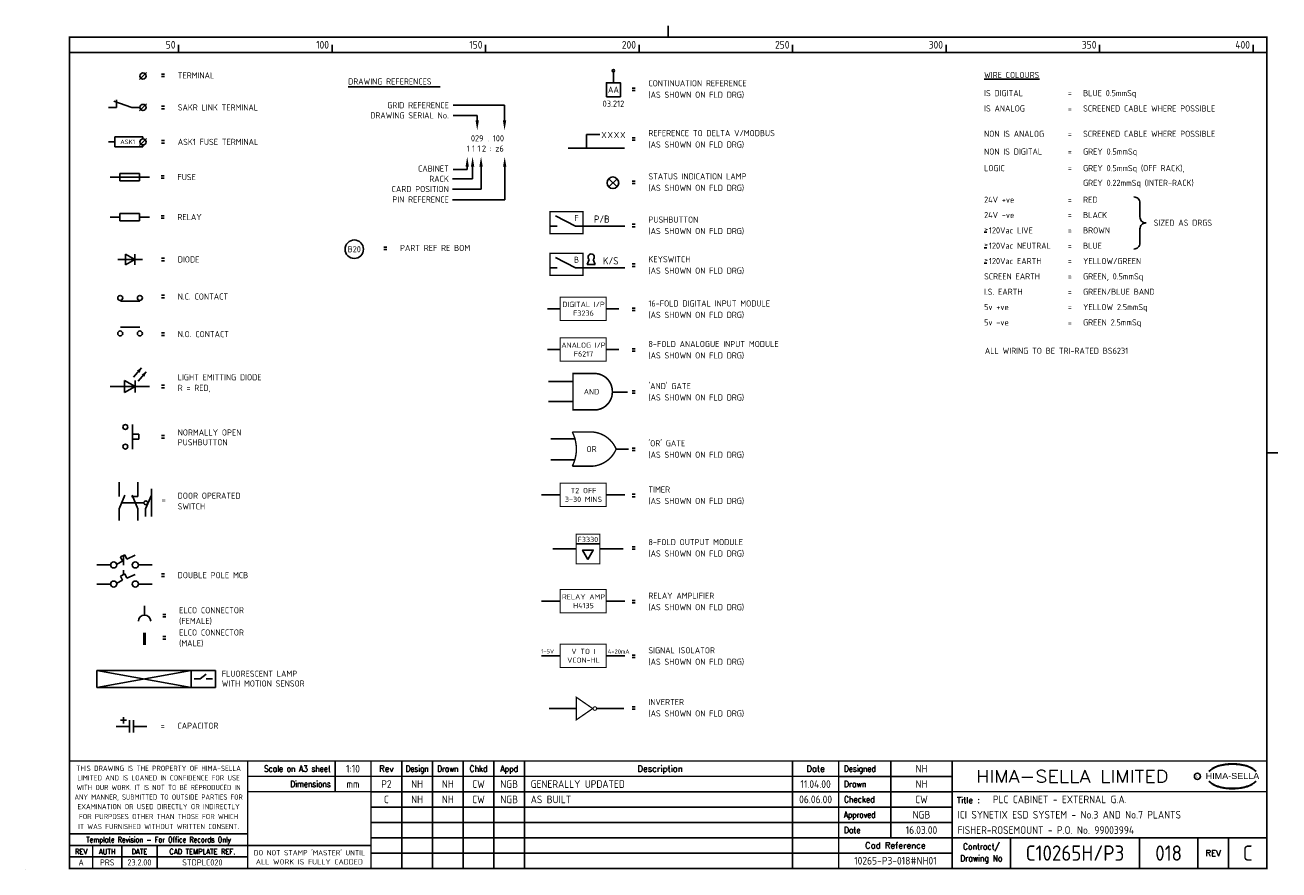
# Model space of a CAD drawing. Extents: x 0 to 4084, y 0 to 2754.
import ezdxf
from ezdxf.enums import TextEntityAlignment as Align

# ---------------------------------------------------------------- set-up
doc = ezdxf.new("R2010")
doc.units = 0
doc.header["$LTSCALE"] = 5
doc.header["$MEASUREMENT"] = 0
doc.linetypes.add('HIDDEN', pattern=[9.525, 6.35, -3.175])
doc.layers.get('0').update_dxf_attribs({"color": 41, "linetype": 'CONTINUOUS'})
for name, color, linetype in [('00-DRG_FRAME', 12, 'CONTINUOUS'), ('01-DRAW', 7, 'CONTINUOUS'), ('02-TEXT', 2, 'CONTINUOUS'), ('03-DIM', 3, 'CONTINUOUS'), ('04-OUTLINE', 6, 'CONTINUOUS'), ('051', 7, 'CONTINUOUS'), ('051-TEXT', 2, 'CONTINUOUS'), ('052', 7, 'CONTINUOUS'), ('052-TEXT', 2, 'CONTINUOUS'), ('054', 7, 'CONTINUOUS'), ('18-NOTES', 7, 'CONTINUOUS')]:
    doc.layers.add(name, color=color, linetype=linetype)
doc.styles.add('ARIAL', font='ARIAL.TTF', dxfattribs={"height": 2.5})
doc.styles.add('ISO', font='iso.shx')
doc.styles.add('ROMAND', font='ROMAND')

# ---------------------------------------------------------------- blocks, each defined once
blk = doc.blocks.new('A3-TITLE')
at = {"style": 'ISO'}
blk.add_attdef('TITLE_1', (318.75, 21.75), '', height=2.5, dxfattribs=at)
for tag, p in [('DRGNO', (372.5, 3)), ('REV.', (398.25, 3))]:
    blk.add_attdef(tag, text='', height=5, dxfattribs=at).set_placement(p, align=Align.CENTER)
blk = doc.blocks.new('A3-CONTRACT')
at = {"style": 'ISO'}
for tag, height, p in [('SCALE', 2.5, (130.45, 31.75)), ('DESIGNED', 2.5, (292, 31.75)), ('DIMS', 2.5, (130.45, 26.75)), ('DRAWN', 2.5, (292, 26.75)), ('CHECKED', 2.5, (292, 21.75)), ('APPD', 2.5, (292, 16.75)), ('DATE', 2.5, (292, 11.75)), ('CAD-REF', 2.5, (282, 1.75)), ('CONTRACT', 5, (342, 3))]:
    blk.add_attdef(tag, text='', height=height, dxfattribs=at).set_placement(p, align=Align.CENTER)
for tag, p in [('TITLE_2', (303.75, 16.75)), ('TITLE_3', (303.5, 11.75))]:
    blk.add_attdef(tag, p, '', height=2.5, dxfattribs=at)
blk = doc.blocks.new('A3-REV')
at = {"style": 'ISO'}
for tag, p in [('A', (117.7, 26.75)), ('DES', (127.7, 26.75)), ('DRN', (137.7, 26.75)), ('CHKD', (147.7, 26.75)), ('APPD', (157.7, 26.75)), ('DATE', (258, 26.75))]:
    blk.add_attdef(tag, text='', height=2.5, dxfattribs=at).set_placement(p, align=Align.CENTER)
blk.add_attdef('DESCRIPTION', (164.7, 26.75), '', height=2.5, dxfattribs=at)

msp = doc.modelspace()

# ---------------------------------------------------------------- linework, layer by layer
at = {"layer": '00-DRG_FRAME'}
for p, q in [((500, 2665), (500, 2690)), ((1000, 2665), (1000, 2690)), ((1500, 2665), (1500, 2690)), ((2000, 2665), (2000, 2690)), ((2500, 2665), (2500, 2690)), ((3000, 2665), (3000, 2690)), ((3500, 2665), (3500, 2690)), ((4000, 2665), (4000, 2690)), ((1010.1, 355), (1010.1, 255)), ((1227, 355), (1227, 5)), ((1327, 5), (1327, 355)), ((1427, 5), (1427, 355)), ((1527, 355), (1527, 5)), ((1627, 355), (1627, 5)), ((2500, 355), (2500, 5)), ((2820, 355), (2820, 105)), ((2650, 305), (3020, 305)), ((3020, 255), (1127, 255)), ((1127, 205), (3020, 205)), ((3020, 155), (1127, 155)), ((1127, 105), (2650, 105)), ((3210, 105), (3210, 5)), ((3630, 105), (3630, 5)), ((3820, 5), (3820, 105)), ((3920, 105), (3920, 5)), ((725, 42.5), (145, 42.5)), ((3020, 55), (1127, 55)), ((0, 0), (0, 0.2))]:
    msp.add_line(p, q, dxfattribs=at)
at = {"layer": '00-DRG_FRAME', "const_width": 5}
for points in [[(2095, 2715), (2095, 2751.8)], [(2095, 2715), (2095, 2751.8)], [(145, 2665), (4045, 2665)], [(4045, 1360), (4081.8, 1360)], [(4045, 355), (145, 355)], [(725, 5), (725, 355)], [(1127, 5), (1127, 355)], [(2650, 355), (2650, 5)], [(3020, 5), (3020, 355)], [(2650, 305), (725, 305)], [(1127, 255), (725, 255)], [(4045, 255), (3020, 255)], [(145, 117.5), (725, 117.5)], [(145, 80), (725, 80)], [(220, 5), (220, 80)], [(315, 5), (315, 80)], [(430, 5), (430, 80)], [(1127, 80), (725, 80)], [(2650, 105), (4045, 105)]]:
    msp.add_lwpolyline(points, dxfattribs=at)
msp.add_lwpolyline([(145, 5), (4045, 5), (4045, 2715), (145, 2715)], close=True, dxfattribs=at)
at = {"layer": '00-DRG_FRAME', "color": 3}
msp.add_circle((3818.8, 305), 10, dxfattribs=at)
for centre, radius, start, end in [((3906, 268.3), 72.4, 106.0532, 133.5024), ((3901.1, 281), 59.8, 122.244, 131.6154), ((3897.5, 287.8), 52.1, 111.8206, 122.8668), ((3917.8, 247), 97.6, 107.5931, 113.9452), ((3931, 185), 159.4, 89.2698, 106.3911), ((3921, 235.2), 109.9, 96.0146, 107.3203), ((3932.9, 163.1), 182.8, 92.8917, 97.3734), ((3932.4, 188.6), 157.3, 89.7805, 93.1738), ((3933.6, 188.6), 157.3, 86.8262, 90.2195), ((3935.1, 185), 159.4, 73.6089, 90.7302), ((3933.1, 163.1), 182.8, 82.6266, 87.1083), ((3945.1, 235.2), 109.9, 72.6797, 83.9854), ((3948.3, 247), 97.6, 66.0548, 72.4069), ((3960, 268.3), 72.4, 46.4976, 73.9468), ((3968.5, 287.8), 52.1, 57.1332, 68.1794), ((3964.9, 281), 59.8, 48.3846, 57.756), ((3908.8, 270.1), 73, 130.419, 136.057), ((3908.8, 340.4), 73, 223.943, 229.581), ((3906, 342.3), 72.4, 226.4976, 253.9468), ((3960, 342.3), 72.4, 286.0532, 313.5024), ((3957.3, 270.1), 73, 43.943, 49.581), ((3957.3, 340.4), 73, 310.419, 316.057), ((3901.1, 329.6), 59.8, 228.3846, 237.756), ((3897.5, 322.8), 52.1, 237.1332, 248.1794), ((3917.8, 363.6), 97.6, 246.0548, 252.4069), ((3931, 425.6), 159.4, 253.6089, 270.7302), ((3921, 375.4), 109.9, 252.6797, 263.9854), ((3932.9, 447.5), 182.8, 262.6266, 267.1083), ((3932.4, 421.9), 157.3, 266.8262, 270.2195), ((3935.1, 425.6), 159.4, 269.2698, 286.3911), ((3933.6, 421.9), 157.3, 269.7805, 273.1738), ((3933.1, 447.5), 182.8, 272.8917, 277.3734), ((3945.1, 375.4), 109.9, 276.0146, 287.3203), ((3948.3, 363.6), 97.6, 287.5931, 293.9452), ((3968.5, 322.8), 52.1, 291.8206, 302.8668), ((3964.9, 329.6), 59.8, 302.244, 311.6154)]:
    msp.add_arc(centre, radius, start, end, dxfattribs=at)
at = {"layer": '01-DRAW'}
for p, q in [((1916.5, 2566.3), (1916.5, 2601.3)), ((1828.9, 2353.1), (1828.9, 2397.1)), ((1828.9, 2397.1), (1872.4, 2397.1)), ((1769, 2353.1), (1952.8, 2353.1)), ((1743, 1829.5), (1701.9, 1829.5)), ((1934.1, 1829.5), (1893.1, 1829.5)), ((1743, 1696.5), (1701.9, 1696.5)), ((1934.1, 1696.5), (1893.1, 1696.5)), ((1784.9, 1592.3), (1705.4, 1592.3)), ((1913, 1558), (1962.1, 1558)), ((1784.9, 1527.1), (1705.4, 1527.1)), ((1792.9, 1404.9), (1712.5, 1404.9)), ((1925.4, 1372), (1965.6, 1372)), ((1790.7, 1336.7), (1712.5, 1336.7)), ((1743, 1222.5), (1681.9, 1222.5)), ((1954.1, 1222.5), (1893.1, 1222.5)), ((1718.8, 1046.4), (1794.9, 1046.4)), ((1871.9, 1046.4), (1948, 1046.4)), ((1743, 876.1), (1681.9, 876.1)), ((1954.1, 876.1), (1893.1, 876.1)), ((1743, 698.2), (1681.9, 698.2)), ((1954.1, 698.2), (1893.1, 698.2)), ((1707.1, 526.1), (1795.6, 526.1)), ((1861.9, 526.1), (1950.4, 526.1)), ((3965, 5), (3964, 5))]:
    msp.add_line(p, q, dxfattribs=at)
msp.add_circle((1916.5, 2605.3), 4, dxfattribs=at)
at = {"layer": '02-TEXT'}
msp.add_line((3965, 5), (3964, 5), dxfattribs=at)
at = {"layer": '03-DIM'}
msp.add_line((3965, 5), (3964, 5), dxfattribs=at)
at = {"layer": '04-OUTLINE'}
msp.add_line((3965, 5), (3964, 5), dxfattribs=at)
at = {"layer": '051'}
for p, q in [((1901.3, 2226.6), (1928.2, 2253.5)), ((1901.3, 2253.5), (1928.2, 2226.6)), ((1793, 2098.3), (1727.9, 2132.2)), ((1709.8, 2098.3), (1733.1, 2098.3)), ((1954, 2098.3), (1793, 2098.3)), ((1709.8, 1962.4), (1733.1, 1962.4)), ((1793, 1962.4), (1727.9, 1996.4)), ((1954, 1962.4), (1793, 1962.4)), ((1831.3, 1974.2), (1837.8, 1989.9)), ((1831.3, 1974.2), (1856.8, 1974.2)), ((1856.8, 1974.2), (1850.3, 1989.9))]:
    msp.add_line(p, q, dxfattribs=at)
msp.add_lwpolyline([(1893.7, 2520.7), (1939.3, 2520.7), (1939.3, 2566.3), (1893.7, 2566.3)], close=True, dxfattribs=at)
for points, const_width in [([(1709.8, 2074.2), (1817.6, 2074.2), (1817.6, 2146), (1709.8, 2146)], 4.26), ([(1709.8, 1938.3), (1817.6, 1938.3), (1817.6, 2010.1), (1709.8, 2010.1)], 4.26), ([(1743, 1791.5), (1893.1, 1791.5), (1893.1, 1867.5), (1743, 1867.5)], 2.99), ([(1743, 1658.5), (1893.1, 1658.5), (1893.1, 1734.5), (1743, 1734.5)], 2.99), ([(1743, 1184.5), (1893.1, 1184.5), (1893.1, 1260.5), (1743, 1260.5)], 2.99), ([(1743, 838.1), (1893.1, 838.1), (1893.1, 914.1), (1743, 914.1)], 2.99), ([(1743, 660.2), (1893.1, 660.2), (1893.1, 736.2), (1743, 736.2)], 2.99)]:
    msp.add_lwpolyline(points, close=True, dxfattribs=dict(at, const_width=const_width))
for points, const_width in [([(1913, 1558), (1913, 1560.1, 0.414214), (1854.5, 1618.5), (1784.9, 1618.5), (1784.9, 1499.5), (1854.5, 1499.5, 0.414214)], 5.25), ([(1850.9, 1316.4), (1782.7, 1316.4, 0.235802), (1782.7, 1427.5), (1850.9, 1427.5, -0.273487), (1925.4, 1372, -0.273487)], 4.65)]:
    msp.add_lwpolyline(points, format="xyb", close=True, dxfattribs=dict(at, const_width=const_width))
msp.add_circle((1914.7, 2240.1), 19, dxfattribs=at)
msp.add_arc((1844.1, 1998.1), 10.2, 307.477, 232.523, dxfattribs=at)
at = {"layer": '052'}
msp.add_line((1794.9, 1063.5), (1871.9, 1063.5), dxfattribs=at)
at = {"layer": '052', "const_width": 2.99}
msp.add_lwpolyline([(1794.9, 998.3), (1871.9, 998.3), (1871.9, 1094.5), (1794.9, 1094.5)], close=True, dxfattribs=at)
at = {"layer": '052'}
msp.add_lwpolyline([(1833.4, 1012.2), (1851, 1042.6), (1815.8, 1042.6)], close=True, dxfattribs=at)
at = {"layer": '054', "const_width": 4.07}
msp.add_lwpolyline([(1849.6, 525.7), (1795.6, 563), (1795.6, 489.3), (1849.6, 526.5)], dxfattribs=at)
at = {"layer": '054', "const_width": 3.26}
msp.add_lwpolyline([(1850.3, 526.1, 1), (1861.9, 526.1, 1)], format="xyb", close=True, dxfattribs=at)
at = {"layer": '18-NOTES'}
for p, q in [((395.3, 2599.5), (372.6, 2576.8)), ((444.4, 2594.2), (454.4, 2594.2)), ((444.4, 2586.2), (454.4, 2586.2)), ((1052.3, 2553), (1352.3, 2553)), ((1977.4, 2549.1), (1987.4, 2549.1)), ((1977.4, 2541.1), (1987.4, 2541.1)), ((347.5, 2485.7), (289.4, 2506.7)), ((297.5, 2510.7), (297.5, 2485.7)), ((395.3, 2497), (372.6, 2474.3)), ((1561.9, 2493), (1394.3, 2493)), ((1561.9, 2435), (1561.9, 2493)), ((297.5, 2485.7), (271.5, 2485.7)), ((373.9, 2485.7), (347.5, 2485.7)), ((444.4, 2489.7), (454.4, 2489.7)), ((444.4, 2481.7), (454.4, 2481.7)), ((1472.8, 2459), (1394.3, 2459)), ((1472.8, 2435), (1472.8, 2459)), ((291.9, 2373.5), (271.5, 2373.5)), ((383.9, 2389.5), (291.9, 2389.5)), ((291.9, 2389.5), (291.9, 2357.5)), ((395.3, 2384.8), (372.6, 2362.2)), ((383.9, 2383.5), (383.9, 2389.5)), ((444.4, 2377.5), (454.4, 2377.5)), ((444.4, 2369.5), (454.4, 2369.5)), ((1977.4, 2386.6), (1987.4, 2386.6)), ((1977.4, 2378.6), (1987.4, 2378.6)), ((383.9, 2357.5), (291.9, 2357.5)), ((383.9, 2363.5), (383.9, 2357.5)), ((1440.3, 2301), (1440.3, 2283)), ((1457.8, 2301), (1457.8, 2253)), ((1485.3, 2301), (1485.3, 2219)), ((1562.3, 2301), (1562.3, 2185)), ((405, 2258.7), (277, 2258.7)), ((373, 2270.7), (309, 2270.7)), ((309, 2270.7), (309, 2246.7)), ((373, 2246.7), (309, 2246.7)), ((373, 2270.7), (373, 2246.7)), ((443.4, 2262.7), (453.4, 2262.7)), ((443.4, 2254.7), (453.4, 2254.7)), ((1457.8, 2253), (1392.3, 2253)), ((1440.3, 2283), (1394.3, 2283)), ((1485.3, 2219), (1392.3, 2219)), ((1977.4, 2245.5), (1987.4, 2245.5)), ((1977.4, 2237.5), (1987.4, 2237.5)), ((1562.3, 2185), (1392.3, 2185)), ((308.9, 2128.4), (276.9, 2128.4)), ((308.9, 2140.4), (308.9, 2116.4)), ((372.9, 2140.4), (308.9, 2140.4)), ((372.9, 2140.4), (372.9, 2116.4)), ((404.9, 2128.4), (372.9, 2128.4)), ((443.3, 2132.4), (453.3, 2132.4)), ((443.3, 2124.4), (453.3, 2124.4)), ((372.9, 2116.4), (308.9, 2116.4)), ((1977.4, 2104.7), (1987.4, 2104.7)), ((1977.4, 2096.7), (1987.4, 2096.7)), ((3123.9, 2078.6), (3132.8, 2078.6)), ((357, 1990.2), (327, 2007.6)), ((327, 2007.6), (327, 1972.9)), ((357, 2007.6), (357, 1972.9)), ((1168.5, 2030.7), (1178.5, 2030.7)), ((1168.5, 2022.7), (1178.5, 2022.7)), ((3123.9, 2028.6), (3132.8, 2028.6)), ((302, 1990.2), (382, 1990.2)), ((327, 1972.9), (357, 1990.2)), ((444.4, 1994.2), (454.4, 1994.2)), ((444.4, 1986.2), (454.4, 1986.2)), ((1977.4, 1975.5), (1987.4, 1975.5)), ((1977.4, 1967.5), (1987.4, 1967.5)), ((3123.9, 1978.6), (3132.8, 1978.6)), ((444.4, 1873.3), (454.4, 1873.3)), ((444.4, 1865.3), (454.4, 1865.3)), ((1977.4, 1831.4), (1987.4, 1831.4)), ((1977.4, 1823.4), (1987.4, 1823.4)), ((444.4, 1750.7), (454.4, 1750.7)), ((444.4, 1742.7), (454.4, 1742.7)), ((1977.4, 1699.1), (1987.4, 1699.1)), ((1977.4, 1691.1), (1987.4, 1691.1)), ((353.5, 1606.1), (379.1, 1636.8)), ((324.2, 1596), (358.8, 1576)), ((324.2, 1556), (324.2, 1596)), ((358.8, 1596), (358.8, 1556)), ((368.9, 1593.3), (394.5, 1624)), ((405.5, 1576), (277.5, 1576)), ((358.8, 1576), (324.2, 1556)), ((443.9, 1580), (453.9, 1580)), ((443.9, 1572), (453.9, 1572)), ((1977.4, 1562.1), (1987.4, 1562.1)), ((1977.4, 1554.1), (1987.4, 1554.1)), ((349.5, 1452.1), (349.5, 1372.1)), ((349.5, 1420.1), (370.4, 1420.1)), ((349.5, 1404.1), (370.4, 1404.1)), ((370.4, 1420.1), (370.4, 1404.1)), ((444.2, 1416.1), (454.2, 1416.1)), ((444.2, 1408.1), (454.2, 1408.1)), ((1977.4, 1375.4), (1987.4, 1375.4)), ((1977.4, 1367.4), (1987.4, 1367.4)), ((306.9, 1216.9), (306.9, 1264.4)), ((366.9, 1216.9), (366.9, 1264.4)), ((411.9, 1151.9), (411.9, 1241.9)), ((306.9, 1176.9), (324.9, 1221.9)), ((314.9, 1196.9), (386.9, 1196.9)), ((346.9, 1216.9), (366.9, 1216.9)), ((366.9, 1176.9), (348.9, 1221.9)), ((391.9, 1176.9), (411.9, 1221.9)), ((1977.4, 1224.8), (1987.4, 1224.8)), ((1977.4, 1216.8), (1987.4, 1216.8)), ((306.9, 1139.4), (306.9, 1176.9)), ((366.9, 1176.9), (366.9, 1139.4)), ((391.9, 1176.9), (391.9, 1151.9)), ((311.1, 1020.5), (325.3, 1027.6)), ((331.8, 1013.4), (325.3, 1027.6)), ((331.8, 1013.4), (359, 1026)), ((1977.4, 1053.4), (1987.4, 1053.4)), ((1977.4, 1045.4), (1987.4, 1045.4)), ((279, 994.4), (234, 994.4)), ((298.6, 997.3), (317.4, 1006.8)), ((317.4, 1006.8), (311.1, 1020.5)), ((414, 994.4), (369, 994.4)), ((298.6, 934.8), (317.4, 944.3)), ((311.1, 958), (325.3, 965.1)), ((317.4, 944.3), (311.1, 958)), ((331.8, 950.9), (325.3, 965.1)), ((331.8, 950.9), (359, 963.5)), ((444, 964.9), (454, 964.9)), ((444, 956.9), (454, 956.9)), ((279, 931.9), (234, 931.9)), ((414, 931.9), (369, 931.9)), ((389.1, 861.1), (389.1, 831.1)), ((1977.4, 878.4), (1987.4, 878.4)), ((1977.4, 870.4), (1987.4, 870.4)), ((448.7, 833.1), (458.7, 833.1)), ((448.7, 825.1), (458.7, 825.1)), ((448.7, 760.6), (458.7, 760.6)), ((448.7, 752.6), (458.7, 752.6)), ((1977.4, 700.5), (1987.4, 700.5)), ((1977.4, 692.5), (1987.4, 692.5)), ((233.2, 595.3), (233.2, 650.3)), ((540.7, 595.3), (233.2, 650.3)), ((540.7, 650.3), (233.2, 595.3)), ((233.2, 650.3), (620.7, 650.3)), ((540.7, 650.3), (540.7, 595.3)), ((550.3, 622.8), (570.3, 622.8)), ((570.3, 622.8), (590.3, 637.8)), ((590.3, 622.8), (610.3, 622.8)), ((620.7, 650.3), (620.7, 595.3)), ((620.7, 595.3), (233.2, 595.3)), ((1977.4, 532), (1987.4, 532)), ((320.4, 477.9), (320.4, 497.9)), ((1977.4, 524), (1987.4, 524)), ((296.9, 467.9), (340.4, 467.9)), ((310.4, 487.9), (330.4, 487.9)), ((340.4, 447.9), (340.4, 487.9)), ((353.4, 447.9), (353.4, 487.9)), ((353.4, 467.9), (396.9, 467.9))]:
    msp.add_line(p, q, dxfattribs=at)
at = {"layer": '18-NOTES', "color": 3, "linetype": 'HIDDEN'}
msp.add_line((320.7, 1025.3), (320.7, 962.8), dxfattribs=at)
at = {"layer": '18-NOTES'}
for points, format in [([(3611.4, 2194.1), (3611.9, 2194.1, -0.414214), (3631.4, 2174.6), (3631.4, 2128.6, 0.414214), (3650.9, 2109.1), (3651.4, 2109.1)], "xyb"), ([(3611.4, 2024.1), (3611.9, 2024.1, 0.414214), (3631.4, 2043.6), (3631.4, 2089.6, -0.414214), (3650.9, 2109.1), (3651.4, 2109.1)], "xyb"), ([(379.1, 1636.8, 0, 12, 0), (368.9, 1624.5, 12, 12, 0)], "xyseb"), ([(394.5, 1624, 0, 12, 0), (384.3, 1611.7, 12, 12, 0)], "xyseb")]:
    msp.add_lwpolyline(points, format=format, dxfattribs=at)
for points, const_width in [([(310, 1854.2), (374, 1854.2)], 5), ([(310, 1769.2), (374, 1769.2)], 5), ([(389.1, 773.6), (389.1, 733.6)], 10)]:
    msp.add_lwpolyline(points, dxfattribs=dict(at, const_width=const_width))
for centre, radius in [((383.9, 2588.2), 10), ((383.9, 2485.7), 10), ((383.9, 2373.5), 10), ((1072.3, 2023.6), 30), ((310, 1864.7), 8), ((374, 1864.7), 8), ((310, 1749), 8), ((374, 1749), 8), ((326.7, 1444.1), 8), ((326.7, 1380.1), 8), ((393.1, 1196.9), 6.25), ((289, 994.4), 10), ((359, 994.4), 10), ((289, 931.9), 10), ((359, 931.9), 10)]:
    msp.add_circle(centre, radius, dxfattribs=at)
msp.add_arc((389.1, 811.1), 20, 0, 180, dxfattribs=at)
for points in [[(1467.3, 2444), (1478.3, 2444), (1472.8, 2411)], [(1567.3, 2443.4), (1556.5, 2443.4), (1561.9, 2411)], [(1434.9, 2292.6), (1445.7, 2292.6), (1440.3, 2325)], [(1463.2, 2292.6), (1452.4, 2292.6), (1457.8, 2325)], [(1490.7, 2292.6), (1479.9, 2292.6), (1485.3, 2325)], [(1556.9, 2292.6), (1567.7, 2292.6), (1562.3, 2325)]]:
    msp.add_solid(points, dxfattribs=at)

# ---------------------------------------------------------------- block references
ref = msp.add_blockref('A3-CONTRACT', (0, 0), dxfattribs=dict(xscale=9.999999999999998, yscale=9.999999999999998, zscale=9.999999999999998))
ref.add_attrib('SCALE', '1:10', dxfattribs={"height": 25, "style": 'ISO'}).set_placement((1068.2, 317.5), align=Align.CENTER)
ref.add_attrib('DIMS', 'mm', dxfattribs={"height": 25, "style": 'ISO'}).set_placement((1068.2, 267.5), align=Align.CENTER)
ref.add_attrib('DESIGNED', 'NH', dxfattribs={"height": 25, "style": 'ISO'}).set_placement((2920, 317.5), align=Align.CENTER)
ref.add_attrib('DRAWN', 'NH', dxfattribs={"height": 25, "style": 'ISO'}).set_placement((2920, 267.5), align=Align.CENTER)
ref.add_attrib('CHECKED', 'CW', dxfattribs={"height": 25, "style": 'ISO'}).set_placement((2920, 217.5), align=Align.CENTER)
ref.add_attrib('APPD', 'NGB', dxfattribs={"height": 25, "style": 'ISO'}).set_placement((2920, 167.5), align=Align.CENTER)
ref.add_attrib('DATE', '16.03.00', dxfattribs={"height": 25, "style": 'ISO'}).set_placement((2920, 117.5), align=Align.CENTER)
ref.add_attrib('CADREF', '10265-P3-018#NH01', dxfattribs={"height": 25, "style": 'ISO'}).set_placement((2835, 17.5), align=Align.CENTER)
ref.add_attrib('TITLE_2', 'ICI SYNETIX ESD SYSTEM - No.3 AND No.7 PLANTS', (3037.5, 167.5), dxfattribs={"height": 25, "style": 'ISO'})
ref.add_attrib('TITLE_3', 'FISHER-ROSEMOUNT - P.O. No. 99003994', (3037.5, 117.5), dxfattribs={"height": 25, "style": 'ISO'})
ref.add_attrib('CONTRACT', 'C10265H/P3', dxfattribs={"height": 50, "style": 'ISO'}).set_placement((3420, 30), align=Align.CENTER)
ref = msp.add_blockref('A3-REV', (0, 0), dxfattribs=dict(xscale=10, yscale=10, zscale=10))
ref.add_attrib('A', 'P2', dxfattribs={"height": 25, "style": 'ISO'}).set_placement((1177, 267.5), align=Align.CENTER)
ref.add_attrib('DES', 'NH', dxfattribs={"height": 25, "style": 'ISO'}).set_placement((1277, 267.5), align=Align.CENTER)
ref.add_attrib('DRN', 'NH', dxfattribs={"height": 25, "style": 'ISO'}).set_placement((1377, 267.5), align=Align.CENTER)
ref.add_attrib('CHKD', 'CW', dxfattribs={"height": 25, "style": 'ISO'}).set_placement((1477, 267.5), align=Align.CENTER)
ref.add_attrib('APPD', 'NGB', dxfattribs={"height": 25, "style": 'ISO'}).set_placement((1577, 267.5), align=Align.CENTER)
ref.add_attrib('DESCRIPTION', 'GENERALLY UPDATED', (1647, 267.5), dxfattribs={"height": 25, "style": 'ISO'})
ref.add_attrib('DATE', '11.04.00', dxfattribs={"height": 25, "style": 'ISO'}).set_placement((2575, 267.5), align=Align.CENTER)
ref = msp.add_blockref('A3-REV', (0, -50), dxfattribs=dict(xscale=10, yscale=10, zscale=10))
ref.add_attrib('A', 'C', dxfattribs={"height": 25, "style": 'ISO'}).set_placement((1177, 217.5), align=Align.CENTER)
ref.add_attrib('DES', 'NH', dxfattribs={"height": 25, "style": 'ISO'}).set_placement((1277, 217.5), align=Align.CENTER)
ref.add_attrib('DRN', 'NH', dxfattribs={"height": 25, "style": 'ISO'}).set_placement((1377, 217.5), align=Align.CENTER)
ref.add_attrib('CHKD', 'CW', dxfattribs={"height": 25, "style": 'ISO'}).set_placement((1477, 217.5), align=Align.CENTER)
ref.add_attrib('APPD', 'NGB', dxfattribs={"height": 25, "style": 'ISO'}).set_placement((1577, 217.5), align=Align.CENTER)
ref.add_attrib('DESCRIPTION', 'AS BUILT', (1647, 217.5), dxfattribs={"height": 25, "style": 'ISO'})
ref.add_attrib('DATE', '06.06.00', dxfattribs={"height": 25, "style": 'ISO'}).set_placement((2575, 217.5), align=Align.CENTER)
at = {"layer": '02-TEXT'}
ref = msp.add_blockref('A3-TITLE', (0, 0), dxfattribs=dict(at, xscale=9.999999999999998, yscale=9.999999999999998, zscale=9.999999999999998))
ref.add_attrib('TITLE_1', 'PLC CABINET - EXTERNAL G.A.', (3152.5, 217.5), dxfattribs={"layer": '0', "height": 25, "style": 'ISO'})
ref.add_attrib('DRGNO', '018', dxfattribs={"layer": '0', "height": 50, "style": 'ISO'}).set_placement((3725, 30), align=Align.CENTER)
ref.add_attrib('REV.', 'C', dxfattribs={"layer": '0', "height": 50, "style": 'ISO'}).set_placement((3982.5, 30), align=Align.CENTER)

# ---------------------------------------------------------------- texts
at = {"layer": '00-DRG_FRAME', "style": 'ISO'}
for s, p in [('50', (490, 2677.5)), ('100', (990, 2677.5)), ('150', (1490, 2677.5)), ('200', (1990, 2677.5)), ('250', (2490, 2677.5)), ('300', (2990, 2677.5)), ('350', (3490, 2677.5)), ('400', (3990, 2677.5))]:
    msp.add_text(s, height=25, dxfattribs=at).set_placement(p, align=Align.RIGHT)
at = {"layer": '00-DRG_FRAME', "color": 3, "style": 'ISO'}
for s, width, p in [('THIS DRAWING IS THE PROPERTY OF HIMA-SELLA', 0.9, (435, 331.4)), ("DO NOT STAMP 'MASTER' UNTIL", 0.95, (926, 57.7))]:
    msp.add_text(s, height=17, dxfattribs=dict(at, width=width)).set_placement(p, align=Align.MIDDLE)
at = {"layer": '00-DRG_FRAME', "color": 4, "style": 'ROMAND', "width": 0.87}
for s, p in [('Scale on A3 sheet', (995.4, 320)), ('Dimensions', (995.4, 270.1))]:
    msp.add_text(s, height=20, dxfattribs=at).set_placement(p, align=Align.RIGHT)
at = {"layer": '00-DRG_FRAME', "color": 4, "style": 'ROMAND'}
for s, p in [('Rev', (1177, 320)), ('Description', (2068.5, 320)), ('Date', (2575, 320))]:
    msp.add_text(s, height=20, dxfattribs=at).set_placement(p, align=Align.CENTER)
for s, width, p in [('Design', 0.85, (1277, 320)), ('Drawn', 0.85, (1377, 320)), ('Chkd', 0.9, (1477, 320)), ('Appd', 0.9, (1577, 320))]:
    msp.add_text(s, height=20, dxfattribs=dict(at, width=width)).set_placement(p, align=Align.CENTER)
for s, width, p in [('Designed', 0.87, (2667.5, 320)), ('Drawn', 0.9, (2667.5, 270)), ('Checked', 0.9, (2667.5, 220)), ('Approved', 0.85, (2667.5, 170)), ('Date', 0.9, (2667.5, 120))]:
    msp.add_text(s, height=20, dxfattribs=dict(at, width=width)).set_placement(p)
at = {"layer": '00-DRG_FRAME', "style": 'ROMAND', "width": 1.15}
msp.add_text('HIMA-SELLA LIMITED', height=40, dxfattribs=at).set_placement((3411, 305), align=Align.MIDDLE)
at = {"layer": '00-DRG_FRAME', "color": 3, "style": 'ISO'}
for s, width, p in [('LIMITED AND IS LOANED IN CONFIDENCE FOR USE', 0.9, (435, 300.2)), ('ANY MANNER, SUBMITTED TO OUTSIDE PARTIES FOR', 0.87, (435, 237.6)), ('WITH OUR WORK. IT IS NOT TO BE REPRODUCED IN', 0.87, (435, 268.9)), ('EXAMINATION OR USED DIRECTLY OR INDIRECTLY', 0.9, (435, 206.4)), ('FOR PURPOSES OTHER THAN THOSE FOR WHICH', 0.9, (435, 174.1)), ('IT WAS FURNISHED WITHOUT WRITTEN CONSENT.', 0.9, (435, 141.6))]:
    msp.add_text(s, height=17, dxfattribs=dict(at, width=width)).set_placement(p, align=Align.MIDDLE_CENTER)
at = {"layer": '00-DRG_FRAME', "color": 3, "style": 'ISO', "width": 0.9}
msp.add_text('C', height=10, dxfattribs=at).set_placement((3818.4, 300), align=Align.CENTER)
at = {"layer": '00-DRG_FRAME', "style": 'ARIAL', "width": 1.05}
msp.add_text('HIMA-SELLA', height=20, dxfattribs=at).set_placement((3933, 296.3), align=Align.CENTER)
at = {"layer": '00-DRG_FRAME', "color": 4, "style": 'ROMAND'}
msp.add_text('Title :', height=20, dxfattribs=at).set_placement((3035, 217.5))
for s, height, width, p in [('Template Revision - For Office Records Only', 18, 0.85, (435, 96.2)), ('Contract/', 20, 0.9, (3115, 75)), ('REV', 18, 0.9, (182.5, 60)), ('AUTH', 18, 0.9, (267.5, 60)), ('DATE', 18, 0.9, (372.5, 60)), ('CAD TEMPLATE REF.', 18, 0.9, (577.5, 60)), ('Drawing No', 20, 0.9, (3115, 35))]:
    msp.add_text(s, height=height, dxfattribs=dict(at, width=width)).set_placement(p, align=Align.MIDDLE)
for s, p in [('Cad Reference', (2835, 80)), ('REV', (3870, 55))]:
    msp.add_text(s, height=20, dxfattribs=at).set_placement(p, align=Align.MIDDLE)
at = {"layer": '00-DRG_FRAME', "color": 41, "style": 'ISO'}
for s, p in [('A', (182.5, 14.5)), ('PRS', (267.5, 14.5)), ('23.2.00', (372.5, 14.5)), ('STDPLC020', (577.5, 14.5))]:
    msp.add_text(s, height=20, dxfattribs=at).set_placement(p, align=Align.CENTER)
at = {"layer": '00-DRG_FRAME', "color": 3, "style": 'ISO'}
msp.add_text('ALL WORK IS FULLY CADDED', height=17, dxfattribs=at).set_placement((926, 26.4), align=Align.MIDDLE_CENTER)
at = {"layer": '03-DIM', "color": 2, "char_height": 25, "attachment_point": 6, "style": 'ISO'}
for insert in [(573, 605), (571, 568), (571, 441)]:
    msp.add_mtext('\\A1;', dxfattribs=dict(at, insert=insert))
at = {"layer": '051-TEXT', "style": 'ISO'}
for s, height, p in [('AA', 20.52, (1916.5, 2543.5)), ('03.212', 20.52, (1916.5, 2497.9)), ('F', 19.9, (1796.3, 2124.9)), ('B', 19.9, (1796.3, 1989)), ('DIGITAL I/P', 17.1, (1819, 1843.7)), ('F3236', 17.1, (1819, 1815.2)), ('ANALOG I/P', 17.1, (1819, 1710.8)), ('F6217', 17.1, (1819, 1682.3)), ('AND', 18, (1844.9, 1559)), ('OR', 19.95, (1845.4, 1372)), ('T2 OFF', 17.1, (1819, 1236.7)), ('3-30 MINS', 17.1, (1819, 1208.2)), ('RELAY AMP', 17.1, (1819, 890.3)), ('H4135', 17.1, (1819, 861.8)), ('1-5V', 13.68, (1702.1, 712.7)), ('VCON-HL', 17.1, (1819, 683.9)), ('V TO I', 17.1, (1819, 712.4)), ('4-20mA', 13.68, (1933.7, 711.9))]:
    msp.add_text(s, height=height, dxfattribs=at).set_placement(p, align=Align.MIDDLE)
for s, p in [('P/B', (1852.9, 2121.6)), ('K/S', (1882.7, 1985.7))]:
    msp.add_text(s, height=23.94, dxfattribs=at).set_placement(p, align=Align.MIDDLE_LEFT)
at = {"layer": '052-TEXT', "style": 'ISO'}
msp.add_text('F3330', height=17.1, dxfattribs=at).set_placement((1833.4, 1068.8), align=Align.CENTER)
at = {"layer": '18-NOTES', "style": 'ISO'}
for s, p in [('TERMINAL', (497.4, 2580.2)), ('DRAWING REFERENCES', (1052.3, 2560.4)), ('CONTINUATION REFERENCE', (2030.4, 2554.5)), ('%%UWIRE COLOURS', (3123.9, 2581.6)), ('(AS SHOWN ON FLD DRG)', (2030.4, 2517.3)), ('IS DIGITAL', (3123.9, 2522.4)), ('=', (3396.4, 2522.4)), ('BLUE 0.5mmSq', (3446.4, 2522.4)), ('SAKR LINK TERMINAL', (497.4, 2475.7)), ('IS ANALOG', (3123.9, 2472.4)), ('SCREENED CABLE WHERE POSSIBLE', (3446.4, 2472.4)), ('=', (3396.4, 2472.4)), ('REFERENCE TO DELTA V/MODBUS', (2030.4, 2392)), ('NON IS ANALOG', (3123.9, 2389.9)), ('SCREENED CABLE WHERE POSSIBLE', (3446.4, 2389.9)), ('ASK1 FUSE TERMINAL', (497.4, 2363.5)), ('029 . 100', (1452.3, 2375)), ('X', (1877.1, 2385.9)), ('X', (1897.4, 2385.9)), ('X', (1917.8, 2385.9)), ('X', (1938.1, 2385.9)), ('(AS SHOWN ON FLD DRG)', (2030.4, 2354.8)), ('=', (3396.4, 2389.9)), ('1', (1438.3, 2341.7)), ('1', (1455.8, 2341.7)), ('1', (1473.3, 2341.7)), ('2', (1488.3, 2341.7)), (' : z6', (1500.8, 2341.7)), ('NON IS DIGITAL', (3123.9, 2331.9)), ('=', (3396.4, 2331.9)), ('GREY 0.5mmSq', (3446.4, 2331.9)), ('LOGIC', (3123.9, 2277.9)), ('=', (3396.4, 2277.9)), ('GREY 0.5mmSq (OFF RACK),', (3446.4, 2277.9)), ('FUSE', (496.4, 2248.7)), ('STATUS INDICATION LAMP', (2030.4, 2250.9)), ('GREY 0.22mmSq (INTER-RACK)', (3446.4, 2229.9)), ('(AS SHOWN ON FLD DRG)', (2030.4, 2213.7)), ('24V +ve', (3123.9, 2174.9)), ('=', (3396.4, 2174.9)), ('RED', (3446.4, 2174.9)), ('RELAY', (496.3, 2118.4)), ('PUSHBUTTON', (2030.4, 2110.1)), ('24V -ve', (3123.9, 2124.9)), ('=', (3396.4, 2124.9)), ('BLACK', (3446.4, 2124.9)), ('(AS SHOWN ON FLD DRG)', (2030.4, 2072.9)), ('>', (3123.9, 2079.7)), ('120Vac LIVE', (3139.7, 2074.9)), ('=', (3396.4, 2074.9)), ('BROWN', (3446.4, 2074.9)), ('SIZED AS DRGS', (3676.4, 2099.9)), ('>', (3123.9, 2029.7)), ('120Vac NEUTRAL', (3139.7, 2024.9)), ('BLUE', (3446.4, 2024.9)), ('PART REF RE BOM', (1221.5, 2017.7)), ('=', (3396.4, 2024.9)), ('DIODE', (497.4, 1980.2)), ('(AS SHOWN ON FLD DRG)', (2030.4, 1943.7)), ('KEYSWITCH', (2030.4, 1980.9)), ('>', (3123.9, 1979.7)), ('120Vac EARTH', (3139.7, 1974.9)), ('=', (3396.4, 1974.9)), ('YELLOW/GREEN', (3446.4, 1974.9)), ('SCREEN EARTH', (3123.9, 1924.9)), ('=', (3396.4, 1924.9)), ('GREEN, 0.5mmSq', (3446.4, 1924.9)), ('N.C. CONTACT', (497.4, 1859.3)), ('I.S. EARTH', (3123.9, 1874.9)), ('=', (3396.4, 1874.9)), ('GREEN/BLUE BAND', (3446.4, 1874.9)), ('16-FOLD DIGITAL INPUT MODULE', (2030.4, 1836.7)), ('5v +ve', (3123.9, 1824.9)), ('=', (3396.4, 1824.9)), ('YELLOW 2.5mmSq', (3446.4, 1824.9)), ('(AS SHOWN ON FLD DRG)', (2030.4, 1799.6)), ('N.O. CONTACT', (497.4, 1736.7)), ('5v -ve', (3123.9, 1774.9)), ('=', (3396.4, 1774.9)), ('GREEN 2.5mmSq', (3446.4, 1774.9)), ('8-FOLD ANALOGUE INPUT MODULE', (2030.4, 1704.5)), ('(AS SHOWN ON FLD DRG)', (2030.4, 1667.3)), ('ALL WIRING TO BE TRI-RATED BS6231', (3126.4, 1682.4)), ('LIGHT EMITTING DIODE', (496.9, 1596)), ('R = RED,', (497.2, 1561.6)), ("'AND' GATE", (2030.4, 1567.4)), ('(AS SHOWN ON FLD DRG)', (2030.4, 1530.3)), ('NORMALLY OPEN', (497.2, 1416.1)), ('PUSHBUTTON', (497.2, 1384.1)), ("'OR' GATE", (2030.4, 1380.8)), ('(AS SHOWN ON FLD DRG)', (2030.4, 1343.7)), ('DOOR OPERATED', (497, 1210.1)), ('TIMER', (2030.4, 1230.2)), ('=', (444.8, 1195.1)), ('SWITCH', (497, 1175.1)), ('(AS SHOWN ON FLD DRG)', (2030.4, 1193)), ('8-FOLD OUTPUT MODULE', (2030.4, 1058.8)), ('(AS SHOWN ON FLD DRG)', (2030.4, 1021.6)), ('DOUBLE POLE MCB', (497, 950.9)), ('RELAY AMPLIFIER', (2030.4, 883.8)), ('(AS SHOWN ON FLD DRG)', (2030.4, 846.6)), ('(FEMALE)', (501.7, 801.6)), ('ELCO CONNECTOR', (501.7, 836.6)), ('ELCO CONNECTOR', (501.7, 764.1)), ('(MALE)', (501.7, 729.1)), ('SIGNAL ISOLATOR', (2030.4, 705.9)), ('(AS SHOWN ON FLD DRG)', (2030.4, 668.8)), ('WITH MOTION SENSOR', (640.7, 597.8)), ('FLUORESCENT LAMP', (640.7, 629.8)), ('INVERTER', (2030.4, 537.3)), ('(AS SHOWN ON FLD DRG)', (2030.4, 500.2)), ('=', (441.7, 460.2)), ('CAPACITOR', (496.4, 460.2))]:
    msp.add_text(s, height=20, dxfattribs=at).set_placement(p)
for s, p in [('GRID REFERENCE', (1380.3, 2483)), ('DRAWING SERIAL No.', (1380.3, 2449.7)), ('CABINET', (1380.3, 2276.4)), ('RACK', (1380.3, 2243)), ('CARD POSITION', (1380.3, 2209.7)), ('PIN REFERENCE', (1380.3, 2175.7))]:
    msp.add_text(s, height=20, dxfattribs=at).set_placement(p, align=Align.RIGHT)
at = {"layer": '18-NOTES', "color": 3, "style": 'ISO'}
for s, height, p in [('ASK1', 14.4, (334.3, 2373.5)), ('B20', 20, (1072.3, 2023.6))]:
    msp.add_text(s, height=height, dxfattribs=at).set_placement(p, align=Align.MIDDLE)

doc.saveas('drawing.dxf')
